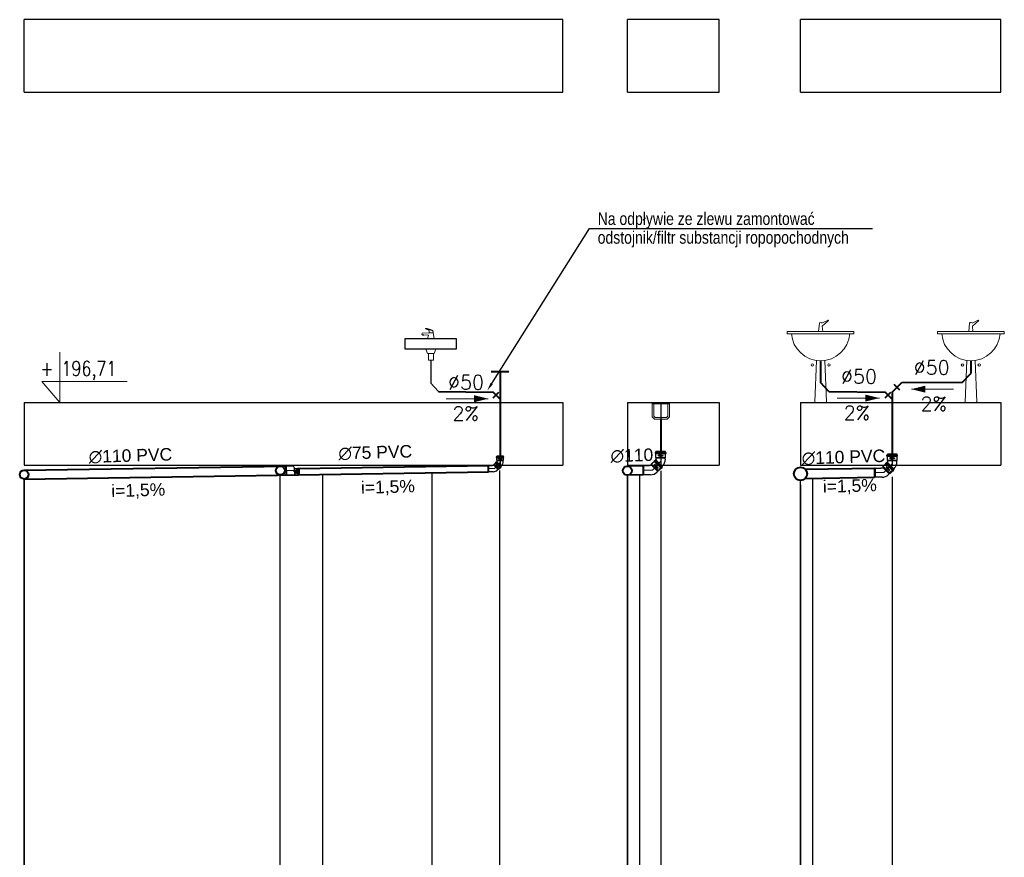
# Model space of a CAD drawing. Header units: inches. Extents: x -4581 to 28141, y -59678 to 5024.
# Tile 16 of 18: x 13261 to 14440, y 3743 to 4747. Entities that reach past the tile are written whole.
import ezdxf
from ezdxf import colors
from ezdxf.entities.mleader import LeaderData, LeaderLine
from ezdxf.enums import TextEntityAlignment as Align
from ezdxf.lldxf.tags import DXFTag
from ezdxf.math import Vec2, Vec3

# ---------------------------------------------------------------- set-up
doc = ezdxf.new("R2010")
doc.units = ezdxf.units.IN
doc.header["$MEASUREMENT"] = 0
for name, color, linetype, lineweight in [('2DH_DESC', 7, 'Continuous', 18), ('2DH_OBJ', 250, 'Continuous', 9), ('___KS_podtynkowa', 20, 'Continuous', 30), ('__B_OPIS', 10, 'Continuous', 25), ('_Q-KS PODPOSADZKOWA', 24, 'Continuous', 40), ('IS - opis tabeli profilu', 7, 'Continuous', 30), ('IS - R - opis rzędne', 232, 'Continuous', 9), ('IS - rury PVC DN160', 134, 'Continuous', 30), ('IS_Odbiorniki', 7, 'Continuous', 15), ('w_armatura', 8, 'Continuous', 9)]:
    doc.layers.add(name, color=color, linetype=linetype, lineweight=lineweight)
for name, color, linetype, plot in [('3DCPCOLOR124', 152, 'Continuous', False), ('3DCPCOLOR242', 242, 'Continuous', False), ('CP_DETAL', 33, 'Continuous', False)]:
    doc.layers.add(name, color=color, linetype=linetype, plot=plot)
doc.layers.add('CP_AXISKA', color=7, linetype='DASHDOT', lineweight=15, plot=False)
for name, color, linetype, true_color in [('IS_Sieci_na_profilu', 7, 'SOLID', 0x000000), ('IS_Tabelka_profilu', 7, 'SOLID', 0x000000), ('IS_Teren_proj', 7, 'SOLID', 0x000000)]:
    doc.layers.add(name, color=color, linetype=linetype, true_color=true_color)
doc.styles.add('CP_ATTR', font='ROMANS.SHX')
doc.styles.add('ROMANS', font='romans.shx')
doc.styles.add('STYL1', font='SIMPLEX.SHX', dxfattribs={"width": 0.8})
tags = doc.linetypes.add('DASHDOT', pattern=[20, 10, -5, 0, -5]).pattern_tags.tags
tags[10:11] = [DXFTag(74, 4), DXFTag(75, 0), DXFTag(340, '0'), DXFTag(46, 0.0), DXFTag(50, 0.0), DXFTag(44, 0.0), DXFTag(45, 0.0)]
tags[8:9] = [DXFTag(74, 4), DXFTag(75, 0), DXFTag(340, '0'), DXFTag(46, 0.0), DXFTag(50, 0.0), DXFTag(44, 0.0), DXFTag(45, 0.0)]
tags[6:7] = [DXFTag(74, 4), DXFTag(75, 0), DXFTag(340, '0'), DXFTag(46, 0.0), DXFTag(50, 0.0), DXFTag(44, 0.0), DXFTag(45, 0.0)]
tags[4:5] = [DXFTag(74, 4), DXFTag(75, 0), DXFTag(340, '0'), DXFTag(46, 0.0), DXFTag(50, 0.0), DXFTag(44, 0.0), DXFTag(45, 0.0)]
tags = doc.linetypes.add('SOLID', pattern=[10, 10, 0]).pattern_tags.tags
tags[6:7] = [DXFTag(74, 4), DXFTag(75, 0), DXFTag(340, '0'), DXFTag(46, 0.0), DXFTag(50, 0.0), DXFTag(44, 0.0), DXFTag(45, 0.0)]
tags[4:5] = [DXFTag(74, 4), DXFTag(75, 0), DXFTag(340, '0'), DXFTag(46, 0.0), DXFTag(50, 0.0), DXFTag(44, 0.0), DXFTag(45, 0.0)]

# ---------------------------------------------------------------- blocks, each defined once
blk = doc.blocks.new('PDHS_733')
for p, q in [((-0.025, 0.85), (-0.015, 0.95)), ((0.015, 0.95), (0.089, 0.986)), ((0.018, 0.916), (0.092, 0.981)), ((0.4, 0.85), (-0.4, 0.85)), ((-0.4, 0.85), (-0.4, 0.825)), ((0.018, 0.916), (0.025, 0.85)), ((0.4, 0.85), (0.4, 0.825)), ((0.4, 0.825), (-0.4, 0.825)), ((-0.05, 0.504), (-0.07, 0.01)), ((0.05, 0.504), (0.07, 0.01)), ((-0.06, 0), (0.06, 0))]:
    blk.add_line(p, q)
for centre in [(-0.1, 0.45), (0.1, 0.45)]:
    blk.add_circle(centre, 0.015)
for centre, radius, start, end in [((0, 0.95), 0.015, 0, 180), ((0.09, 0.983), 0.00331, 311.3102, 116.3526), ((0, 0.85), 0.35, 184.096, 355.904), ((-0.06, 0.01), 0.01, 177.7257, 270), ((0.06, 0.01), 0.01, 270, 2.2743)]:
    blk.add_arc(centre, radius, start, end)
at = {"linetype": 'ByBlock', "style": 'CP_ATTR', "flags": 9}
for tag, p in [('NAME', (-0.092, -0.018)), ('GROUP', (-0.092, -0.018)), ('NUMBER', (-0.092, -0.019)), ('PRODUCER', (-0.092, -0.018)), ('ARTICLE', (-0.092, -0.018)), ('CHARACTER', (-0.092, -0.018)), ('PN', (-0.092, -0.018)), ('TEMPERATURE', (-0.092, -0.018)), ('FLOW', (-0.092, -0.018)), ('VOLTAGE', (-0.092, -0.019)), ('WEIGHT', (-0.092, -0.018)), ('OTHER', (-0.092, -0.018)), ('PRODUCT-TYPE', (-0.092, -0.019)), ('ORDER-NO', (-0.092, -0.019)), ('POWER', (-0.092, -0.019)), ('DN', (-0.091, -0.019))]:
    blk.add_attdef(tag, text='', height=0.00005, dxfattribs=at).set_placement(p, align=Align.MIDDLE_LEFT)
blk = doc.blocks.new('CPHS_181')
blk.add_line((0.7, -0.275), (-0.8, -0.275))
blk.add_lwpolyline([(-0.8, -0.275, 0, 0.25, 0), (-0.3, -0.275, 0.25, 0.25, 0)], format="xyseb")
at = {"linetype": 'ByBlock', "style": 'CP_ATTR', "flags": 9}
for tag, p in [('NAME', (-0.092, -0.018)), ('GROUP', (-0.092, -0.018)), ('NUMBER', (-0.092, -0.019)), ('PRODUCER', (-0.092, -0.018)), ('ARTICLE', (-0.092, -0.018)), ('CHARACTER', (-0.092, -0.018)), ('PN', (-0.092, -0.018)), ('TEMPERATURE', (-0.092, -0.018)), ('FLOW', (-0.092, -0.018)), ('VOLTAGE', (-0.092, -0.019)), ('WEIGHT', (-0.092, -0.018)), ('OTHER', (-0.092, -0.018)), ('PRODUCT-TYPE', (-0.092, -0.019)), ('ORDER-NO', (-0.092, -0.019)), ('POWER', (-0.092, -0.019)), ('DN', (-0.091, -0.019))]:
    blk.add_attdef(tag, text='', height=0.00005, dxfattribs=at).set_placement(p, align=Align.MIDDLE_LEFT)
at = {"linetype": 'ByBlock', "style": 'CP_ATTR', "flags": 12}
blk.add_attdef('VAL', text='', height=0.5, dxfattribs=at).set_placement((0, -0.8), align=Align.MIDDLE)
blk = doc.blocks.new('2dmgn002_logo01')
at = {"layer": '3DCPCOLOR124'}
for p, q in [((-4, 7), (-5.1, 7)), ((-5.1, 7), (-5.1, 4.8)), ((-4, 5.1), (-4, 7)), ((-4, 3.8), (1.9, 3.8)), ((1.6, 4.8), (-3.7, 4.8)), ((1.9, 16.5), (-2.9, 16.5)), ((-2.9, 16.5), (-2.9, 15.5)), ((-2.9, 15.5), (1.6, 15.5)), ((1.6, 14.4), (-2.9, 14.4)), ((-2.9, 14.4), (-2.9, 13.4)), ((-2.9, 13.4), (1.6, 13.4)), ((1.6, 12.3), (-2.9, 12.3)), ((-2.9, 12.3), (-2.9, 11.3)), ((-2.9, 11.3), (1.9, 11.3)), ((-2.9, 9.6), (-2.9, 8.9)), ((-2.9, 8.9), (-1.9, 8.9)), ((1.6, 8.6), (-2.9, 8.6)), ((-2.9, 8.6), (-2.9, 7.5)), ((-2.9, 7.5), (1.9, 7.5)), ((-2.9, 5.9), (-2.9, 5.2)), ((-2.9, 5.2), (-1.9, 5.2)), ((1.9, 3.2), (-2.9, 3.2)), ((-2.9, 3.2), (-2.9, 2.2)), ((-2.9, 2.2), (1.6, 2.2)), ((1.6, 1.1), (-2.9, 1.1)), ((-2.9, 1.1), (-2.9, 0)), ((-2.9, 0), (1.9, 0)), ((1.9, 10.7), (-1.9, 10.7)), ((-1.9, 8.9), (-1.9, 9.4)), ((1.9, 7), (-1.9, 7)), ((-1.9, 5.2), (-1.9, 5.6)), ((-1.6, 9.6), (1.6, 9.6)), ((-1.6, 5.9), (1.6, 5.9)), ((1.9, 15.2), (1.9, 14.7)), ((1.9, 13.1), (1.9, 12.6)), ((1.9, 9.4), (1.9, 8.8)), ((1.9, 5.6), (1.9, 5.1)), ((1.9, 1.9), (1.9, 1.4)), ((2.9, 14.4), (2.9, 15.5)), ((2.9, 12.3), (2.9, 13.4)), ((2.9, 8.6), (2.9, 9.7)), ((2.9, 4.8), (2.9, 5.9)), ((2.9, 2.2), (2.9, 1.1)), ((-2.9, -1.6), (-2.9, -2.3)), ((-2.9, -2.3), (-1.9, -2.3)), ((1.6, -2.6), (-2.9, -2.6)), ((-2.9, -2.6), (-2.9, -3.1)), ((-2.9, -3.1), (-0.8, -3.7)), ((1.9, -0.5), (-1.9, -0.5)), ((-1.9, -2.3), (-1.9, -1.8)), ((-1.6, -1.6), (1.6, -1.6)), ((-0.8, -3.7), (1.9, -3.7)), ((1.9, -1.8), (1.9, -2.4)), ((2.9, -2.6), (2.9, -1.6))]:
    blk.add_line(p, q, dxfattribs=at)
for centre, radius, start, end in [((-4, 4.8), 1.06, 179.73928, 270), ((-3.7, 5.1), 0.264, 180, 269.90231), ((-1.9, 9.6), 1.07, 90, 180), ((-1.9, 5.9), 1.07, 90, 180), ((-1.6, 9.4), 0.246, 90, 184.12329), ((-1.6, 5.7), 0.246, 90, 184.04749), ((1.6, 15.2), 0.293, 359.50377, 90), ((1.6, 14.7), 0.291, 269.5684, 360), ((1.6, 13.1), 0.293, 359.52315, 90), ((1.6, 12.6), 0.293, 270, 359.99892), ((1.6, 9.4), 0.264, 0, 90), ((1.6, 8.8), 0.264, 270, 359.93488), ((1.6, 5.6), 0.264, 360, 90), ((1.6, 5.1), 0.264, 270, 0.01085), ((1.6, 1.9), 0.264, 0.07598, 90), ((1.6, 1.4), 0.264, 270, 359.92402), ((1.9, 15.5), 1.04, 359.84034, 90), ((1.9, 12.3), 1.04, 270, 0.01929), ((1.9, 9.6), 1.06, 0.42142, 90), ((1.9, 8.6), 1.07, 270.28219, 0), ((1.9, 5.9), 1.06, 360, 90), ((1.9, 4.8), 1.07, 270.26342, 0), ((1.9, 2.2), 1.06, 359.57858, 90), ((1.9, 1.1), 1.07, 270.28755, 359.99846), ((2.3, 14.4), 0.598, 296.56041, 0), ((2.3, 13.4), 0.608, 359.98071, 62.82231), ((-1.9, -1.6), 1.07, 90, 180), ((-1.6, -1.8), 0.246, 90, 184.11247), ((1.6, -1.8), 0.264, 360, 90.0217), ((1.6, -2.4), 0.264, 270, 359.90229), ((1.9, -1.6), 1.06, 359.57858, 90), ((1.9, -2.6), 1.06, 269.70479, 359.99987)]:
    blk.add_arc(centre, radius, start, end, dxfattribs=at)
at = {"layer": '3DCPCOLOR242'}
for p, q in [((-2.7, -3.9), (-4, -3.6)), ((0.1, -4.1), (-3.9, -3)), ((-0.1, -11.3), (-2.3, -10.7)), ((1.1, -7.7), (-1.9, -6.9)), ((-0.2, -15.9), (-1.9, -15.4)), ((1.1, -7.2), (-1.7, -6.4)), ((-1.7, -14.9), (-0.1, -15.3)), ((-0.2, -16), (-0.2, -15.9)), ((1.2, -16.2), (0.5, -16)), ((0.5, -16), (0.5, -16.3)), ((1.1, -7.7), (1.3, -7.7))]:
    blk.add_line(p, q, dxfattribs=at)
for centre, radius, start, end in [((-4.3, -3.1), 0.174, 139.47476, 200.56362), ((-4, -3), 0.481, 201.32484, 240.90127), ((-4.2, -3.2), 0.283, 75.9119, 135.99831), ((-4.2, -3.9), 0.981, 73.81227, 86.51713), ((-3.5, -1.9), 1.69, 243.73825, 254.24651), ((-2.4, -15.6), 0.816, 103.18733, 179.70994), ((-2.2, -15.6), 0.973, 181.20145, 240.279), ((-2.5, -4.5), 0.644, 111.11523, 163.48137), ((-2.1, -4.5), 0.997, 166.5679, 210.09873), ((-2.2, -7.1), 0.892, 155.01321, 214.60209), ((-2.3, -9.2), 0.816, 114.06431, 202.86939), ((-2.4, -10.8), 0.727, 106.1924, 195.31955), ((-2.2, -10.8), 0.883, 195.37729, 250.06823), ((-1.8, -12.7), 1.31, 133.99181, 256.46177), ((-0.6, -3.6), 2.73, 211.32132, 275.04453), ((-2.3, -7.1), 0.818, 103.03232, 153.31269), ((-2.3, -7.3), 0.748, 209.44333, 244.75523), ((-1.6, -8.9), 1.49, 201.67038, 231.30759), ((-2.5, -12), 0.293, 73.84283, 119.965), ((-2.6, -16.1), 0.301, 251.92709, 357.04439), ((-2.6, -7.3), 0.65, 265.66222, 285.52498), ((-2, -10.2), 1.88, 87.16064, 107.98583), ((-2, -4.7), 0.539, 116.61609, 177.02077), ((-1.7, -4.6), 0.806, 185.92882, 229.59092), ((-2.2, -8.1), 1.79, 72.29581, 99.07357), ((-2.1, -7.2), 0.393, 146.96157, 189.51991), ((-2.3, -10.9), 0.21, 72.14881, 182.46762), ((-2.2, -10.9), 0.37, 183.0166, 240.61517), ((-2.5, -11.4), 0.207, 256.87231, 333.10474), ((-1.9, -12.8), 0.636, 127.36445, 245.55279), ((-2.3, -16.8), 1.99, 73.17854, 97.06791), ((-2.2, -15.7), 0.348, 90.07346, 226.67742), ((-2.1, -7.2), 0.357, 74.32024, 141.48526), ((-1.9, -7.1), 0.609, 195.14508, 225.76705), ((-2.5, -7.7), 0.265, 290.23773, 337.52914), ((-2, -9.4), 0.472, 98.78993, 190.58247), ((-1.5, -9.3), 0.981, 191.93887, 227.93558), ((-2.5, -12.1), 0.449, 8.72439, 76.05515), ((-2.6, -16.2), 0.279, 6.29239, 59.42508), ((-2.4, -7.7), 0.183, 21.5725, 49.11602), ((-2.4, -11.4), 0.167, 6.09693, 51.25913), ((-2.7, -11.3), 0.433, 342.50928, 1.32782), ((-2.7, -11.7), 0.662, 310.19394, 332.43036), ((-1.9, -4.9), 0.776, 84.80696, 112.52828), ((-0.8, -3.6), 2.14, 227.76809, 264.97098), ((-2.5, -7.7), 0.249, 338.43027, 15.91637), ((-2.7, -18.5), 3.22, 74.17003, 79.89146), ((-0.6, -8), 2.56, 233.55293, 269.01687), ((-2, -13.1), 0.234, 234.86383, 292.37274), ((-1.8, -13.2), 0.719, 250.74796, 317.74811), ((-2.3, -8), 1.19, 72.26909, 76.76456), ((-1.8, -10.9), 2.01, 44.3614, 97.33402), ((-2, -11.1), 2.72, 40.23654, 88.54608), ((-2.3, -12.7), 0.729, 297.35331, 322.4271), ((-2.1, -7.2), 2.99, 66.1532, 85.5553), ((-3.2, -12.1), 1.85, 323.49167, 337.62755), ((-0.6, -13.1), 0.918, 120.98328, 158.93973), ((-4.6, -11.4), 4.03, 325.44217, 333.88008), ((-0.8, -13), 0.784, 70.65968, 109.73354), ((-0.8, -4.4), 1.34, 263.8725, 286.52821), ((0.3, -13.9), 1.45, 136.23705, 152.79299), ((-1.9, -6.3), 2.13, 46.51655, 60.5203), ((-0.6, -13.1), 0.24, 82.50251, 118.50435), ((-0.6, -10), 0.492, 264.11106, 2.31167), ((-0.7, -13.4), 0.557, 329.50413, 78.25175), ((-1.1, -5.4), 0.961, 11.11124, 45.43142), ((-0.6, -5.3), 0.455, 294.16818, 9.83832), ((-0.9, -13.5), 1.23, 313.61713, 74.8695), ((1.1, -14.9), 1.81, 138.31774, 150.34994), ((-0.3, -14.1), 0.179, 156.2477, 208.06619), ((0, -13.9), 0.536, 211.35444, 244.0918), ((-0.4, -5.5), 0.842, 271.34773, 20.70805), ((-0.9, -10.1), 0.755, 5.47841, 47.26611), ((-0.1, -14.1), 0.258, 239.00324, 288.60589), ((0.5, -16), 0.659, 177.15913, 197.97133), ((0.1, -10.3), 1.05, 255.0292, 275.25426), ((0.1, -15), 0.202, 99.26049, 177.52289), ((-21.3, -14), 21.2, 356.55137, 357.45194), ((0.3, -16.2), 0.401, 190.32938, 250.47852), ((0.3, -3.8), 0.817, 249.48618, 262.64906), ((-1.3, -5.9), 1.81, 22.39599, 45.50711), ((-0.3, -10.2), 0.698, 293.28307, 345.06705), ((0, -11.3), 0.454, 64.25671, 85.18429), ((0, -15.4), 0.621, 76.06266, 90.12242), ((-0.1, -4.6), 0.557, 50.01469, 70.91433), ((0.2, -4.3), 0.318, 263.62486, 288.27847), ((-0.9, -10.2), 1.29, 351.84431, 42.45471), ((0.2, -16.2), 0.393, 256.69648, 303.22105), ((0, -11.2), 0.401, 23.69289, 71.50149), ((0.2, -11.2), 0.197, 270.94675, 310.56308), ((0.2, -15.1), 0.29, 45.81063, 81.4207), ((0.1, -4.4), 0.288, 10.01081, 50.85672), ((0.2, -4.5), 0.156, 287.1813, 350.19267), ((0, -4.5), 0.37, 349.83802, 10.02954), ((0.2, -11.2), 0.243, 323.08752, 22.10032), ((-0.2, -15.3), 0.664, 5.03007, 36.75957), ((0.3, -16.3), 0.182, 308.0482, 0.81247), ((9.7, -15), 9.21, 181.61293, 183.26496), ((-1.8, -25.8), 10.6, 74.87484, 77.68617), ((0.7, -16.5), 0.942, 56.65606, 73.6716), ((0.6, -8.4), 1.34, 58.78007, 70.73251), ((1.2, -16.1), 0.134, 265.24474, 321.72006), ((1.2, -7.5), 0.301, 17.91794, 59.99432), ((1.1, -7.5), 0.33, 314.20176, 5.594), ((1.3, -7.6), 0.133, 265.16594, 303.58712), ((1.1, -16), 0.3, 13.27277, 58.04455), ((1, -15.9), 0.408, 326.73725, 2.23919)]:
    blk.add_arc(centre, radius, start, end, dxfattribs=at)
blk = doc.blocks.new('2d_mgphtp_0111_s2wtog_f6ow5t4')
for p, q in [((-13.4, 2.7), (-14, 2.6)), ((-14, -8.1), (-14, 2.6)), ((-13.4, 2.7), (-6.4, 2.7)), ((-5, 2.7), (-6.4, 2.7)), ((-5, 2.7), (-3.9, 3.9)), ((-3.7, 4.5), (-3.9, 3.9)), ((-3.7, 4.5), (-0.5, 7.7)), ((-0.9, 8.1), (0, 9)), ((-0.9, 8.1), (8.1, -0.9)), ((0, 9), (9, 0)), ((0.4, 8.6), (1.3, 9.5)), ((9.5, 1.3), (1.3, 9.5)), ((8.6, 0.4), (9.5, 1.3)), ((-13.4, -8.3), (-14, -8.1)), ((-6.4, -8.3), (-13.4, -8.3)), ((-5, -8.3), (-6.4, -8.3)), ((2.7, -5), (3.9, -3.9)), ((4.5, -3.7), (3.9, -3.9)), ((4.5, -3.7), (7.7, -0.5)), ((8.1, -0.9), (9, 0))]:
    blk.add_line(p, q)
blk.add_arc((-5, 2.7), 11, 270, 315)
at = {"layer": 'CP_AXISKA'}
for p, q in [((5.4, 5.4), (-2.8, -2.8)), ((-2.8, -2.8), (-14, -2.8))]:
    blk.add_line(p, q, dxfattribs=at)
at = {"layer": 'CP_DETAL'}
for p, q in [((-13.4, 2.7), (-13.4, -8.3)), ((-3.9, 3.9), (3.9, -3.9)), ((3.9, -3.9), (-3.9, 3.9)), ((-3.7, 4.5), (4.5, -3.7))]:
    blk.add_line(p, q, dxfattribs=at)
at = {"xscale": 0.14901960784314, "yscale": 0.17066666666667, "rotation": 45}
blk.add_blockref('2dmgn002_logo01', (2, 2), dxfattribs=at)
at = {"linetype": 'ByBlock', "style": 'CP_ATTR', "flags": 9}
for tag in ['DN', 'WEIGHT', 'MATERIAL', 'DIMS', 'OTHER', 'CHARACTER', 'PRODUCER', 'ORDER-NO', 'PRODUCT-TYPE', 'ARTICLE', 'GROUP', 'NUMBER', 'NAME']:
    blk.add_attdef(tag, text='', height=0.00005, dxfattribs=at).set_placement((-14, -8.3), align=Align.MIDDLE_LEFT)
blk = doc.blocks.new('2dmgn008_logo01')
at = {"layer": '3DCPCOLOR124'}
for p, q in [((-4, 7), (-5, 7)), ((-5, 7), (-5, 5)), ((-4, 5), (-4, 7)), ((2, 5), (-4, 5)), ((-4, 4), (2, 4)), ((2, 17), (-3, 17)), ((-3, 17), (-3, 16)), ((-3, 16), (2, 16)), ((2, 14), (-3, 14)), ((-3, 14), (-3, 13)), ((-3, 13), (2, 13)), ((2, 12), (-3, 12)), ((-3, 12), (-3, 11)), ((-3, 11), (2, 11)), ((-3, 10), (-3, 9)), ((2, 9), (-3, 9)), ((-3, 9), (-3, 8)), ((-3, 9), (-2, 9)), ((-3, 8), (2, 8)), ((-3, 6), (-3, 5)), ((-3, 5), (-2, 5)), ((2, 3), (-3, 3)), ((-3, 3), (-3, 2)), ((-3, 2), (2, 2)), ((2, 1), (-3, 1)), ((-3, 1), (-3, 0)), ((-3, 0), (2, 0)), ((2, 11), (-2, 11)), ((-2, 10), (2, 10)), ((-2, 9), (-2, 9)), ((2, 7), (-2, 7)), ((-2, 5), (-2, 6)), ((-2, 6), (2, 6)), ((2, 15), (2, 15)), ((2, 13), (2, 13)), ((2, 9), (2, 9)), ((2, 6), (2, 5)), ((2, 2), (2, 1)), ((3, 14), (3, 16)), ((3, 12), (3, 13)), ((3, 9), (3, 10)), ((3, 5), (3, 6)), ((3, 2), (3, 1)), ((-3, -2), (-3, -2)), ((-3, -2), (-2, -2)), ((2, -3), (-3, -3)), ((-3, -3), (-3, -3)), ((-3, -3), (-1, -4)), ((2, 0), (-2, 0)), ((-2, -2), (-2, -2)), ((-2, -2), (2, -2)), ((-1, -4), (2, -4)), ((2, -2), (2, -2)), ((3, -3), (3, -2))]:
    blk.add_line(p, q, dxfattribs=at)
for centre, radius, start, end in [((-4, 5), 1.06, 179.7393, 270), ((-4, 5), 0.264, 180, 269.9023), ((-2, 10), 1.07, 90, 180), ((-2, 6), 1.07, 90, 180), ((-2, 9), 0.246, 90, 184.1233), ((-2, 6), 0.246, 90, 184.0475), ((2, 16), 1.04, 359.8403, 90), ((2, 15), 0.293, 359.5038, 90), ((2, 15), 0.291, 269.5684, 360), ((2, 13), 0.293, 359.5231, 90), ((2, 13), 0.293, 270, 359.9989), ((2, 12), 1.04, 270, 0.0193), ((2, 10), 1.06, 0.4214, 90), ((2, 9), 0.264, 0, 90), ((2, 9), 1.07, 270.2822, 0), ((2, 9), 0.264, 270, 359.9349), ((2, 6), 1.06, 360, 90), ((2, 6), 0.264, 360, 90), ((2, 5), 1.07, 270.2634, 0), ((2, 5), 0.264, 270, 0.0108), ((2, 2), 1.06, 359.5786, 90), ((2, 2), 0.264, 0.076, 90), ((2, 1), 0.264, 270, 359.924), ((2, 1), 1.07, 270.2875, 359.9985), ((2, 14), 0.598, 296.5604, 0), ((2, 13), 0.608, 359.9807, 62.8223), ((-2, -2), 1.07, 90, 180), ((-2, -2), 0.246, 90, 184.1125), ((2, -2), 1.06, 359.5786, 90), ((2, -2), 0.264, 360, 90.0217), ((2, -2), 0.264, 270, 359.9023), ((2, -3), 1.06, 269.7048, 359.9999)]:
    blk.add_arc(centre, radius, start, end, dxfattribs=at)
at = {"layer": '3DCPCOLOR242'}
for p, q in [((0, -4), (-4, -3)), ((-3, -4), (-4, -4)), ((1, -7), (-2, -6)), ((1, -8), (-2, -7)), ((0, -11), (-2, -11)), ((0, -16), (-2, -15)), ((-2, -15), (0, -15)), ((1, -16), (0, -16)), ((0, -16), (0, -16)), ((1, -8), (1, -8)), ((1, -16), (1, -16))]:
    blk.add_line(p, q, dxfattribs=at)
for centre, radius, start, end in [((-3, -2), 1.69, 243.7383, 254.2465), ((-4, -3), 0.481, 201.3248, 240.9013), ((-4, -3), 0.174, 139.4748, 200.5636), ((-4, -4), 0.981, 73.8123, 86.5171), ((-4, -3), 0.283, 75.9119, 135.9983), ((-2, -5), 0.997, 166.5679, 210.0987), ((-2, -4), 0.644, 111.1152, 163.4814), ((-2, -5), 0.539, 116.6161, 177.0208), ((-1, -4), 2.73, 211.3213, 275.0445), ((-2, -5), 0.806, 185.9288, 229.5909), ((-2, -7), 0.818, 103.0323, 153.3127), ((-2, -7), 0.892, 155.0132, 214.6021), ((-2, -7), 0.748, 209.4433, 244.7552), ((-3, -7), 0.65, 265.6622, 285.525), ((-2, -10), 1.88, 87.1606, 107.9858), ((-2, -9), 0.816, 114.0643, 202.8694), ((-2, -9), 1.49, 201.6704, 231.3076), ((-2, -11), 0.727, 106.1924, 195.3195), ((-2, -11), 0.883, 195.3773, 250.0682), ((-2, -11), 0.207, 256.8723, 333.1047), ((-2, -11), 0.21, 72.1488, 182.4676), ((-2, -11), 0.37, 183.0166, 240.6152), ((-2, -13), 0.636, 127.3644, 245.5528), ((-3, -12), 0.293, 73.8428, 119.965), ((-2, -13), 1.31, 133.9918, 256.4618), ((-2, -16), 0.348, 90.0735, 226.6774), ((-2, -16), 0.816, 103.1873, 179.7099), ((-2, -17), 1.99, 73.1785, 97.0679), ((-3, -16), 0.301, 251.9271, 357.0444), ((-2, -16), 0.973, 181.2014, 240.279), ((-2, -7), 2.99, 66.1532, 85.5553), ((-2, -5), 0.776, 84.807, 112.5283), ((-1, -4), 2.14, 227.7681, 264.971), ((-2, -8), 1.79, 72.2958, 99.0736), ((-2, -7), 0.609, 195.1451, 225.7671), ((-2, -7), 0.393, 146.9616, 189.5199), ((-2, -7), 0.357, 74.3202, 141.4853), ((-2, -8), 1.19, 72.2691, 76.7646), ((-2, -8), 0.265, 290.2377, 337.5291), ((-2, -8), 0.249, 338.4303, 15.9164), ((-2, -8), 0.183, 21.5725, 49.116), ((-2, -11), 2.72, 40.2365, 88.5461), ((-2, -11), 2.01, 44.3614, 97.334), ((-1, -9), 0.981, 191.9389, 227.9356), ((-2, -9), 0.472, 98.7899, 190.5825), ((-1, -8), 2.56, 233.5529, 269.0169), ((-3, -11), 0.433, 342.5093, 1.3278), ((-2, -11), 0.167, 6.0969, 51.2591), ((-3, -12), 0.662, 310.1939, 332.4304), ((-3, -12), 0.449, 8.7244, 76.0552), ((-3, -12), 1.85, 323.4917, 337.6276), ((-2, -13), 0.729, 297.3533, 322.4271), ((-2, -13), 0.234, 234.8638, 292.3727), ((-2, -13), 0.719, 250.748, 317.7481), ((-3, -19), 3.22, 74.17, 79.8915), ((-3, -16), 0.279, 6.2924, 59.4251), ((-2, -6), 2.13, 46.5165, 60.5203), ((-1, -4), 1.34, 263.8725, 286.5282), ((-1, -10), 0.492, 264.1111, 2.3117), ((-1, -13), 1.23, 313.6171, 74.8695), ((-1, -13), 0.784, 70.6597, 109.7335), ((-1, -13), 0.918, 120.9833, 158.9397), ((-5, -11), 4.03, 325.4422, 333.8801), ((0, -14), 1.45, 136.2371, 152.793), ((-1, -13), 0.24, 82.5025, 118.5044), ((-1, -13), 0.557, 329.5041, 78.2517), ((0, -5), 0.557, 50.0147, 70.9143), ((0, -4), 0.288, 10.0108, 50.8567), ((0, -4), 0.37, 349.838, 10.0295), ((0, -4), 0.156, 287.1813, 350.1927), ((0, -4), 0.318, 263.6249, 288.2785), ((0, -4), 0.817, 249.4862, 262.6491), ((-1, -6), 1.81, 22.396, 45.5071), ((0, -6), 0.842, 271.3477, 20.708), ((-1, -5), 0.961, 11.1112, 45.4314), ((-1, -5), 0.455, 294.1682, 9.8383), ((-1, -10), 1.29, 351.8443, 42.4547), ((0, -10), 0.698, 293.2831, 345.067), ((-1, -10), 0.755, 5.4784, 47.2661), ((0, -10), 1.05, 255.0292, 275.2543), ((0, -11), 0.197, 270.9468, 310.5631), ((0, -11), 0.243, 323.0875, 22.1003), ((0, -11), 0.401, 23.6929, 71.5015), ((0, -11), 0.454, 64.2567, 85.1843), ((0, -14), 0.179, 156.2477, 208.0662), ((0, -14), 0.536, 211.3544, 244.0918), ((0, -14), 0.258, 239.0032, 288.6059), ((1, -15), 1.81, 138.3177, 150.3499), ((-2, -26), 10.6, 74.8748, 77.6862), ((-21, -14), 21.2, 356.5514, 357.4519), ((0, -15), 0.202, 99.2605, 177.5229), ((0, -15), 0.621, 76.0627, 90.1224), ((0, -15), 0.664, 5.0301, 36.7596), ((10, -15), 9.21, 181.6129, 183.265), ((0, -15), 0.29, 45.8106, 81.4207), ((0, -16), 0.182, 308.0482, 0.8125), ((0, -16), 0.393, 256.6965, 303.221), ((0, -16), 0.401, 190.3294, 250.4785), ((0, -16), 0.659, 177.1591, 197.9713), ((1, -8), 1.34, 58.7801, 70.7325), ((1, -8), 0.301, 17.9179, 59.9943), ((1, -7), 0.33, 314.2018, 5.594), ((1, -8), 0.133, 265.1659, 303.5871), ((1, -17), 0.942, 56.6561, 73.6716), ((1, -16), 0.3, 13.2728, 58.0446), ((1, -16), 0.408, 326.7373, 2.2392), ((1, -16), 0.134, 265.2447, 321.7201)]:
    blk.add_arc(centre, radius, start, end, dxfattribs=at)
blk = doc.blocks.new('2d_mgphtp_0204_55f04kf_ad6na7')
for p, q in [((-14.9, 5.3), (-14.1, 5.5)), ((-14.9, 5.3), (-14.9, -10.3)), ((-4.9, 5.5), (-14.1, 5.5)), ((-4.9, 5.5), (0, 5.5)), ((0.6, 5.8), (0, 5.5)), ((0.6, 5.8), (5.6, 5.8)), ((5.6, 6.4), (5.6, -6.4)), ((5.6, 6.4), (6.8, 6.4)), ((6.8, 6.4), (6.8, -6.4)), ((6.8, 5.8), (8.1, 5.8)), ((8.1, -5.8), (8.1, 5.8)), ((-14.9, -10.3), (-14.1, -10.5)), ((-14.1, -10.5), (-4.9, -10.5)), ((-4.9, -10.5), (-2.5, -10.5)), ((-2.5, -10.5), (0, -5.5)), ((0.6, -5.8), (0, -5.5)), ((0.6, -5.8), (5.6, -5.8)), ((5.6, -6.4), (6.8, -6.4)), ((6.8, -5.8), (8.1, -5.8))]:
    blk.add_line(p, q)
at = {"layer": 'CP_AXISKA'}
for p, q in [((-2.5, -2.5), (0, 0)), ((0, 0), (8.1, 0)), ((-14.9, -2.5), (-2.5, -2.5))]:
    blk.add_line(p, q, dxfattribs=at)
at = {"layer": 'CP_DETAL'}
for p, q in [((-14.1, 5.5), (-14.1, -10.5)), ((0, 5.5), (0, -5.5)), ((0, -5.5), (0, 5.5)), ((0.6, 5.8), (0.6, -5.8))]:
    blk.add_line(p, q, dxfattribs=at)
at = {"xscale": 0.16274509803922, "yscale": 0.17297297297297}
blk.add_blockref('2dmgn008_logo01', (3.1, 0), dxfattribs=at)
at = {"linetype": 'ByBlock', "style": 'CP_ATTR', "flags": 9}
for tag in ['DN', 'WEIGHT', 'MATERIAL', 'DIMS', 'OTHER', 'CHARACTER', 'PRODUCER', 'ORDER-NO', 'PRODUCT-TYPE', 'ARTICLE', 'GROUP', 'NUMBER', 'NAME']:
    blk.add_attdef(tag, text='', height=0.00005, dxfattribs=at).set_placement((-14.9, -10.5), align=Align.MIDDLE_LEFT)
blk = doc.blocks.new('WP')
at = {"lineweight": 9}
h = blk.add_hatch(dxfattribs=at)
h.set_pattern_fill('ANSI31', color=1, angle=45, style=0)
h.set_pattern_definition([(90, (-4335.01, -4943.7358), (-3.175, 7e-16), [])])
h.paths.add_polyline_path([(10.5, 16.6), (10.5, 18), (-10.5, 18), (-10.5, 16.6)])
at = {"color": 1, "lineweight": 9}
for p, q in [((-10.5, 18), (-10.5, 1)), ((-10.5, 18), (10.5, 18)), ((-10.5, 16.6), (10.5, 16.6)), ((-8.5, 16.6), (-8.5, 1.8)), ((8.5, 16.6), (8.5, 1.8)), ((10.5, 18), (10.5, 1)), ((-10.5, 1), (-7.5, -2)), ((-8.5, 1.8), (-6.7, 0)), ((-6.7, 0), (6.7, 0)), ((8.5, 1.8), (6.7, 0)), ((10.5, 1), (7.5, -2)), ((-7.5, -2), (7.5, -2))]:
    blk.add_line(p, q, dxfattribs=at)

msp = doc.modelspace()

# ---------------------------------------------------------------- linework, layer by layer
for p, q in [((13572.9, 2636.8), (13572.9, 4200.8)), ((13623.9, 2636.8), (13624, 4201.6)), ((13754.9, 2636.8), (13754.9, 4203.7)), ((13835.9, 2636.8), (13835.9, 4206.1))]:
    msp.add_line(p, q)
at = {"elevation": 0}
msp.add_lwpolyline([(13722.4, 4364.5), (13783.8, 4364.5), (13783.8, 4351.8), (13722.4, 4351.8)], close=True, dxfattribs=at)
at = {"layer": '___KS_podtynkowa', "color": 30}
msp.add_line((13753.3, 4338.7, 0), (13753.4, 4310.8, 0), dxfattribs=at)
at = {"layer": '___KS_podtynkowa', "color": 30, "extrusion": (-1.21199e-07, 0, 1)}
msp.add_line((13762.5, 4301, 0), (13753.4, 4310.8, 0), dxfattribs=at)
at = {"layer": '_Q-KS PODPOSADZKOWA', "color": 30}
for p, q in [((14220.3, 4337.8), (14220.3, 4311.6, 0)), ((14400.4, 4337.8), (14400.3, 4322.7, 0)), ((14306.2, 4300.3, 0), (14317.5, 4311.9)), ((14315.2, 4302.7, 0), (14308.5, 4309.4, 0)), ((14317.5, 4311.9), (14390.5, 4312.1, 0)), ((13762.5, 4301, 0), (13827.9, 4300.4, 0)), ((13836.3, 4291.7, 0), (13827.9, 4300.4, 0)), ((13827.9, 4293.6, 0), (13834.6, 4300.3, 0)), ((14230.2, 4301, 0), (14297.7, 4300.4, 0)), ((14306.2, 4291.7, 0), (14297.7, 4300.4, 0)), ((14297.7, 4293.6, 0), (14304.4, 4300.3, 0))]:
    msp.add_line(p, q, dxfattribs=at)
at = {"layer": '_Q-KS PODPOSADZKOWA', "color": 30, "extrusion": (1.21199e-07, 0, 1)}
msp.add_line((14390.5, 4312.1, 0), (14400.3, 4322.7, 0), dxfattribs=at)
at = {"layer": '_Q-KS PODPOSADZKOWA', "color": 30, "extrusion": (-1.21199e-07, 0, 1)}
msp.add_line((14230.2, 4301, 0), (14220.3, 4311.6, 0), dxfattribs=at)
at = {"layer": 'IS - R - opis rzędne'}
for p, q in [((13308.5, 4348.3), (13308.5, 4287.8)), ((13308.5, 4287.8), (13287, 4313.1)), ((13287, 4313.1), (13389.2, 4313.1))]:
    msp.add_line(p, q, dxfattribs=at)
at = {"layer": 'IS_Odbiorniki', "ltscale": 0.01}
for p, q in [((13742.9, 4371, 0), (13742.4, 4369.5, 0)), ((13742.4, 4369.5, 0), (13743.4, 4369, 0)), ((13751.4, 4371.5, 0), (13742.9, 4371, 0)), ((13743.4, 4369, 0), (13743.4, 4368.5, 0)), ((13743.4, 4369, 0), (13744.9, 4369, 0)), ((13743.4, 4368.5, 0), (13744.9, 4368.5, 0)), ((13744.9, 4368.5, 0), (13744.9, 4369, 0)), ((13744.9, 4369, 0), (13750.4, 4368.5, 0)), ((13750.4, 4368.5, 0), (13749.4, 4364.5, 0)), ((13755.9, 4371.5, 0), (13751.4, 4371.5, 0)), ((13757.4, 4364.5, 0), (13755.9, 4371.5, 0)), ((13749.3, 4346.7, 0), (13747.3, 4351.7, 0)), ((13747.3, 4351.7, 0), (13759.3, 4351.7, 0)), ((13757.3, 4346.7, 0), (13749.3, 4346.7, 0)), ((13750.3, 4338.7, 0), (13750.3, 4346.7, 0)), ((13750.3, 4346.7, 0), (13756.3, 4346.7, 0)), ((13756.3, 4346.7, 0), (13756.3, 4338.7, 0)), ((13756.3, 4346.7, 0), (13756.3, 4346.7, 0)), ((13759.3, 4351.7, 0), (13757.3, 4346.7, 0)), ((13759.3, 4351.7, 0), (13759.3, 4351.7, 0)), ((13756.3, 4338.7, 0), (13750.3, 4338.7, 0))]:
    msp.add_line(p, q, dxfattribs=at)
for points, knots in [([(13747.4, 4376.5, 0), (13747.4, 4376.5, 0), (13747.3, 4376.5, 0), (13747.2, 4376.5, 0), (13747.1, 4376.5, 0), (13747.1, 4376.4, 0), (13747, 4376.3, 0), (13747, 4376.3, 0), (13747.1, 4376.2, 0), (13747.1, 4376.1, 0), (13747.2, 4376.1, 0), (13747.3, 4376.1, 0), (13747.4, 4376, 0), (13747.4, 4376, 0)], [0, 0, 0, 0, 0.001245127, 0.002286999, 0.003170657, 0.003941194, 0.004643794, 0.005323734, 0.006026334, 0.006796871, 0.007680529, 0.008722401, 0.009967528, 0.009967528, 0.009967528, 0.009967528]), ([(13755.4, 4374, 0), (13755.3, 4374.1, 0), (13755, 4374.2, 0), (13754.4, 4374.5, 0), (13753.6, 4374.7, 0), (13752.8, 4375, 0), (13751.9, 4375.3, 0), (13750.9, 4375.6, 0), (13750, 4375.9, 0), (13749.2, 4376.2, 0), (13748.5, 4376.4, 0), (13747.9, 4376.5, 0), (13747.5, 4376.5, 0), (13747.4, 4376.5, 0)], [0, 0, 0, 0, 0.00425061, 0.01060033, 0.01857776, 0.02770772, 0.03751411, 0.04752065, 0.05725134, 0.06623092, 0.07398599, 0.08004815, 0.08396819, 0.08396819, 0.08396819, 0.08396819]), ([(13747.4, 4376, 0), (13747.6, 4376, 0), (13747.9, 4375.9, 0), (13748.4, 4375.8, 0), (13748.8, 4375.6, 0), (13749.2, 4375.5, 0), (13749.6, 4375.4, 0), (13749.9, 4375.2, 0), (13750.1, 4375.1, 0), (13750.4, 4375, 0), (13750.6, 4374.8, 0), (13750.8, 4374.7, 0), (13750.9, 4374.6, 0), (13750.9, 4374.5, 0)], [0, 0, 0, 0, 0.00538586, 0.01031526, 0.0148132, 0.01890511, 0.02261695, 0.02597538, 0.02900777, 0.03174242, 0.03420857, 0.03643647, 0.03845728, 0.03845728, 0.03845728, 0.03845728]), ([(13750.9, 4374.5, 0), (13751, 4374.5, 0), (13751, 4374.4, 0), (13751.1, 4374.3, 0), (13751.2, 4374.1, 0), (13751.3, 4373.9, 0), (13751.3, 4373.7, 0), (13751.4, 4373.5, 0), (13751.4, 4373.2, 0), (13751.4, 4372.9, 0), (13751.4, 4372.5, 0), (13751.4, 4372, 0), (13751.4, 4371.7, 0), (13751.4, 4371.5, 0)], [0, 0, 0, 0, 0.00185377, 0.00361935, 0.00539526, 0.00728567, 0.00939151, 0.01180502, 0.01460929, 0.01788047, 0.0216903, 0.02610811, 0.03120202, 0.03120202, 0.03120202, 0.03120202]), ([(13755.9, 4371.5, 0), (13755.9, 4371.6, 0), (13755.9, 4371.8, 0), (13755.9, 4372.1, 0), (13755.9, 4372.4, 0), (13755.9, 4372.6, 0), (13755.9, 4372.9, 0), (13755.8, 4373.1, 0), (13755.8, 4373.3, 0), (13755.7, 4373.5, 0), (13755.6, 4373.7, 0), (13755.5, 4373.9, 0), (13755.5, 4374, 0), (13755.4, 4374, 0)], [0, 0, 0, 0, 0.00272352, 0.00542462, 0.00808148, 0.01067349, 0.0131821, 0.01559189, 0.0178921, 0.0200787, 0.02215732, 0.02414676, 0.02608271, 0.02608271, 0.02608271, 0.02608271]), ([(13759.3, 4351.7, 0), (13759, 4351.7, 0), (13758.4, 4351.7, 0), (13757.4, 4351.7, 0), (13756.4, 4351.7, 0), (13755.4, 4351.7, 0), (13754.4, 4351.7, 0), (13753.4, 4351.7, 0), (13752.3, 4351.7, 0), (13751.1, 4351.7, 0), (13749.9, 4351.7, 0), (13748.6, 4351.7, 0), (13747.8, 4351.7, 0), (13747.3, 4351.7, 0)], [0, 0, 0, 0, 0.0095567, 0.0191811, 0.0289406, 0.0389031, 0.049136, 0.059707, 0.0706837, 0.0821337, 0.0941247, 0.1067243, 0.12, 0.12, 0.12, 0.12])]:
    msp.add_open_spline(points, degree=3, knots=knots, dxfattribs=at)
at = {"layer": 'IS_Sieci_na_profilu', "color": 34, "lineweight": 40}
for p, q in [((13825.7, 4324.9, 0), (13846.9, 4324.9, 0)), ((13836.4, 4324.9, 0), (13836.4, 4223.6)), ((14306.2, 4300.3, 0), (14306.2, 4225.9)), ((14028.8, 4267.8), (14028.8, 4229)), ((13595.4, 4208.7), (13822.3, 4212.3)), ((13265.7, 4206.7), (13579.9, 4211.6)), ((13265.9, 4196), (13822.3, 4204.8)), ((14007.6, 4212), (13988.8, 4211.4)), ((13988.8, 4200.9), (14007.6, 4201.3)), ((14201.6, 4207.9), (14285.6, 4209.2)), ((14201.9, 4196.8), (14285, 4198.4))]:
    msp.add_line(p, q, dxfattribs=at)
for centre, radius in [((13265.9, 4201.4), 5.3), ((13572.9, 4206.2), 5.3), ((13988.7, 4206.1), 5.3), ((14196.2, 4202.2), 7.9)]:
    msp.add_circle(centre, radius, dxfattribs=at)
at = {"layer": 'IS_Tabelka_profilu'}
for p, q in [((13988.8, 4200.8), (13988.8, 3116.8)), ((13988.8, 3116.8), (13988.8, 4200.8)), ((14003.8, 2636.8), (14003.8, 4201.2)), ((14028.8, 4205.7), (14028.8, 3116.8)), ((13266, 4196), (13265.9, 3116.8)), ((13265.9, 3116.8), (13266, 4196)), ((14196.2, 3116.8), (14196.2, 4194.3)), ((14196.2, 4188.8), (14196.2, 3116.8)), ((14211.2, 2636.8), (14211.1, 4197)), ((14306.2, 4198.8), (14306.2, 3116.8))]:
    msp.add_line(p, q, dxfattribs=at)
at = {"layer": 'IS_Teren_proj'}
for p, q in [((13265.9, 4659.8), (13265.9, 4746.8)), ((13911.4, 4746.8), (13265.9, 4746.8)), ((13911.4, 4659.8), (13911.4, 4746.8)), ((13988.8, 4659.8), (13988.8, 4746.8)), ((14098.8, 4746.8), (13988.8, 4746.8)), ((14098.8, 4659.8), (14098.8, 4746.8)), ((14196.2, 4659.8), (14196.2, 4746.8)), ((14436.3, 4746.8), (14196.2, 4746.8)), ((14436.3, 4659.8), (14436.3, 4746.8)), ((13265.9, 4659.8), (13911.4, 4659.8)), ((13988.8, 4659.8), (14098.8, 4659.8)), ((14196.2, 4659.8), (14436.3, 4659.8)), ((13265.9, 4287.8), (13911.4, 4287.8)), ((13265.9, 4287.8), (13265.9, 4212.8)), ((13836.3, 4287.8), (13836.3, 4212.8)), ((13911.4, 4287.8), (13911.4, 4212.8)), ((13988.8, 4287.8), (14098.8, 4287.8)), ((13988.8, 4287.8), (13988.8, 4212.8)), ((14028.8, 4287.8), (14028.8, 4212.8)), ((14098.8, 4287.8), (14098.8, 4212.8)), ((14196.2, 4287.8), (14436.3, 4287.8)), ((14196.2, 4287.8), (14196.2, 4212.8)), ((14306.2, 4287.8), (14306.2, 4212.8)), ((14436.3, 4287.8), (14436.3, 4212.8)), ((13265.9, 4212.8), (13445.9, 4212.8)), ((13445.9, 4212.8), (13537.9, 4212.8)), ((13537.9, 4212.8), (13911.4, 4212.8)), ((13988.8, 4212.8), (14098.8, 4212.8)), ((14196.2, 4212.8), (14436.3, 4212.8))]:
    msp.add_line(p, q, dxfattribs=at)

# ---------------------------------------------------------------- block references
at = {"layer": '2DH_DESC', "xscale": 33.6, "yscale": 33.6, "zscale": 33.6}
msp.add_blockref('CPHS_181', (14355.9, 4313), dxfattribs=at).add_auto_attribs({'VAL': '2%'})
at = {"layer": '2DH_DESC'}
ref = msp.add_blockref('CPHS_181', (13795, 4301.6, 0), dxfattribs=dict(at, xscale=-33.6, yscale=33.6, zscale=33.6))
ref.add_attrib('VAL', '2%', dxfattribs={"layer": '0', "linetype": 'ByBlock', "height": 16.8, "style": 'CP_ATTR', "flags": 12}).set_placement((13795, 4274.7, 0), align=Align.MIDDLE)
ref = msp.add_blockref('CPHS_181', (14263.8, 4302.4, 0), dxfattribs=dict(at, xscale=-33.6, yscale=33.6, zscale=33.6))
ref.add_attrib('VAL', '2%', dxfattribs={"layer": '0', "linetype": 'ByBlock', "height": 16.8, "style": 'CP_ATTR', "flags": 12}).set_placement((14263.8, 4275.5, 0), align=Align.MIDDLE)
at = {"layer": '2DH_OBJ', "xscale": 100, "yscale": 100, "zscale": 100}
for p in [(14220.3, 4287.8), (14400.4, 4287.8)]:
    msp.add_blockref('PDHS_733', p, dxfattribs=at)
at = {"layer": 'IS - rury PVC DN160', "color": 42, "xscale": 0.6800000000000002, "zscale": 0.6800000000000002}
for name, p, yscale, rotation in [('2d_mgphtp_0111_s2wtog_f6ow5t4', (13836.3, 4218.4), 0.6800000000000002, 45), ('2d_mgphtp_0204_55f04kf_ad6na7', (13590, 4204.8), -0.6800000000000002, 1.655040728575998)]:
    msp.add_blockref(name, p, dxfattribs=dict(at, yscale=yscale, rotation=rotation))
at = {"layer": 'IS - rury PVC DN160', "color": 42, "rotation": 45}
for p in [(14028.7, 4221.4), (14306.2, 4218.3)]:
    msp.add_blockref('2d_mgphtp_0111_s2wtog_f6ow5t4', p, dxfattribs=at)
at = {"layer": 'IS - rury PVC DN160', "color": 42, "xscale": 0.6800000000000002, "yscale": 0.6800000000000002, "zscale": 0.6800000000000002}
msp.add_blockref('2d_mgphtp_0111_s2wtog_f6ow5t4', (13831.4, 4210.4), dxfattribs=at)
at = {"layer": 'IS - rury PVC DN160', "color": 42}
for p in [(14021.5, 4209.4), (14299, 4206.5)]:
    msp.add_blockref('2d_mgphtp_0111_s2wtog_f6ow5t4', p, dxfattribs=at)
at = {"layer": 'w_armatura'}
msp.add_blockref('WP', (14028.8, 4269.8), dxfattribs=at)

# ---------------------------------------------------------------- texts
at = {"layer": '2DH_DESC', "style": 'CP_ATTR', "flags": 12}
for p in [(14266.3, 4319, 0), (14353.4, 4329.6), (13795.4, 4312, 0)]:
    msp.add_attdef('%%C50', text='0.5 %', height=16.8, dxfattribs=at).set_placement(p, align=Align.MIDDLE)
at = {"layer": 'IS - opis tabeli profilu', "char_height": 15, "width": 274.472, "attachment_point": 7, "rotation": 1.7888}
for s, insert in [('{\\fArial|b0|i0|c238|p0;∅75 PVC\\Ftxt.shx|c238; }', (13642.7, 4218.3, 0)), ('{\\fArial|b0|i0|c238|p0;∅110 PVC\\Ftxt.shx|c238; }', (13343.5, 4214.3, 0)), ('{\\fArial|b0|i0|c238|p0;∅110 }', (13968.8, 4215.3, 0)), ('{\\fArial|b0|i0|c238|p0;∅110 PVC\\Ftxt.shx|c238; }', (14197.9, 4212.5, 0)), ('{\\fArial|b0|i0|c238|p0;i=1,5%}', (13370.6, 4171.5, 0)), ('{\\fArial|b0|i0|c238|p0;i=1,5%}', (13669.8, 4175.5, 0)), ('{\\fArial|b0|i0|c238|p0;i=1,5%}', (14223.3, 4176.7, 0))]:
    msp.add_mtext(s, dxfattribs=dict(at, insert=insert))
at = {"layer": 'IS - R - opis rzędne', "style": 'ROMANS', "width": 0.8}
msp.add_text('+ 196,71', height=17.5, dxfattribs=at).set_placement((13285.4, 4319.8))

# ---------------------------------------------------------------- leaders
at = {"layer": '__B_OPIS'}
ml = msp.add_multileader_mtext('Standard', dxfattribs=at)
ml.set_content('{\\fArial|b0|i0|c0|p34;Na odpływie ze zlewu zamontować\\Podstojnik/filtr substancji ropopochodnych ', color=256, style='STYL1')
ml.set_leader_properties(color=256)
ml.build(insert=Vec2(0, 0))
ml.multileader.update_dxf_attribs({"has_text_frame": 1, "text_left_attachment_type": 6, "text_right_attachment_type": 6, "text_top_attachment_type": 0, "text_bottom_attachment_type": 0, "dogleg_length": 0.1, "arrow_head_size": 10})
ctx = ml.context
ctx.base_point, ctx.char_height, ctx.arrow_head_size, ctx.landing_gap_size, ctx.plane_origin = Vec3(13943.2, 4496.3), 15, 10, 10, Vec3(6833.5, 8565.8)
ctx.left_attachment, ctx.right_attachment, ctx.attachment_type = 6, 6, 2
notes = []
notes.append((ctx, [(0, (1, 1, 0), (13943.2, 4496.3), (1, 0), 0.01, [(0, [(13820.9, 4302.1)], 256, [])])]))
ctx.mtext.insert, ctx.mtext.line_spacing_factor, ctx.mtext.flow_direction = Vec3(13953.2, 4515.7), 0.9, 5
for ctx, leaders in notes:
    for number, flags, end, landing, length, lines in leaders:
        leader = LeaderData()
        leader.index, (leader.has_last_leader_line, leader.has_dogleg_vector, leader.attachment_direction) = number, flags
        leader.last_leader_point, leader.dogleg_vector, leader.dogleg_length = Vec3(end), Vec3(landing), length
        for number, points, colour, breaks in lines:
            line = LeaderLine()
            line.index, line.vertices, line.color, line.breaks = number, Vec3.list(points), colors.encode_raw_color(colour), breaks
            leader.lines.append(line)
        ctx.leaders.append(leader)

doc.saveas('drawing.dxf')
